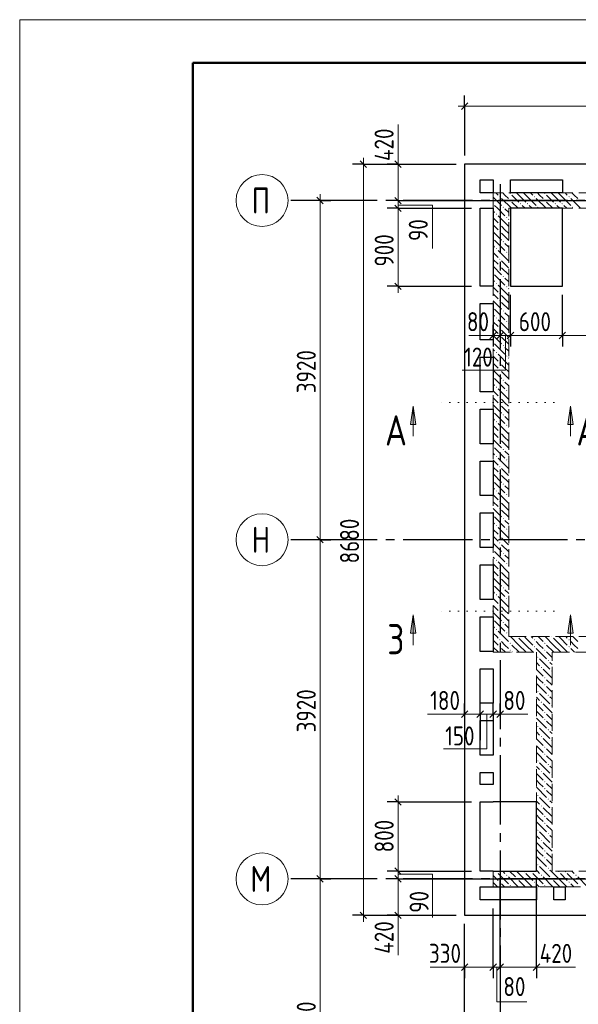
# Model space of a CAD drawing. Header units: millimetres. Extents: x 0 to 34506, y 0 to 42000.
# Tile 9 of 17: x 0 to 6454, y 30621 to 42000. Entities that reach past the tile are written whole.
import ezdxf

# ---------------------------------------------------------------- set-up
doc = ezdxf.new("R2010")
doc.units = ezdxf.units.MM
for name, pattern in [('______2', [270, 200, -70]), ('______5', [1100, 800, -100, 100, -100]), ('______9', [100, 0, -100])]:
    doc.linetypes.add(name, pattern=pattern)
for name, color, linetype, lineweight in [('Standard', 7, 'Continuous', 25), ('ЖБ Перекрытие верхний уровень', 7, 'Continuous', 35), ('ЖБ Стена верхний уровень', 7, 'Continuous', 35), ('Оси', 40, '______5', 18), ('Размерная выноска', 7, 'Continuous', 13), ('Узлы символ', 7, 'Continuous', 25)]:
    doc.layers.add(name, color=color, linetype=linetype, lineweight=lineweight)
doc.styles.add('GOST 2.304-81', font='txt')
doc.styles.add('ISOCPEUR', font='txt')

msp = doc.modelspace()

# ---------------------------------------------------------------- hatches: boundary and pattern name
at = {"layer": 'ЖБ Стена верхний уровень', "linetype": 'Continuous', "lineweight": 18, "transparency": 33554687}
for points in [[(5541, 39953), (5547, 39960), (5554, 39953), (5547, 39947)], [(5661, 39993), (5667, 40000), (5674, 39993), (5667, 39987)], [(5941, 39953), (5947, 39960), (5954, 39953), (5947, 39947)], [(6061, 39993), (6067, 40000), (6074, 39993), (6067, 39987)], [(6341, 39953), (6347, 39960), (6354, 39953), (6347, 39947)], [(5471, 39877), (5474, 39873), (5471, 39870)], [(5581, 39833), (5587, 39840), (5594, 39833), (5587, 39827)], [(5661, 39913), (5667, 39920), (5674, 39913), (5667, 39907)], [(5781, 39873), (5787, 39880), (5794, 39873), (5787, 39867)], [(5861, 39873), (5867, 39880), (5874, 39873), (5867, 39867)], [(5981, 39833), (5987, 39840), (5994, 39833), (5987, 39827)], [(6061, 39913), (6067, 39920), (6074, 39913), (6067, 39907)], [(6181, 39873), (6187, 39880), (6194, 39873), (6187, 39867)], [(6261, 39873), (6267, 39880), (6274, 39873), (6267, 39867)], [(6381, 39833), (6387, 39840), (6394, 39833), (6387, 39827)], [(5501, 39753), (5507, 39760), (5514, 39753), (5507, 39747)], [(5621, 39713), (5627, 39720), (5634, 39713), (5627, 39707)], [(5541, 39633), (5547, 39640), (5554, 39633), (5547, 39627)], [(5541, 39553), (5547, 39560), (5554, 39553), (5547, 39547)], [(5471, 39477), (5474, 39473), (5471, 39470)], [(5581, 39433), (5587, 39440), (5594, 39433), (5587, 39427)], [(5501, 39353), (5507, 39360), (5514, 39353), (5507, 39347)], [(5621, 39313), (5627, 39320), (5634, 39313), (5627, 39307)], [(5541, 39233), (5547, 39240), (5554, 39233), (5547, 39227)], [(5541, 39153), (5547, 39160), (5554, 39153), (5547, 39147)], [(5471, 39077), (5474, 39073), (5471, 39070)], [(5581, 39033), (5587, 39040), (5594, 39033), (5587, 39027)], [(5501, 38953), (5507, 38960), (5514, 38953), (5507, 38947)], [(5621, 38913), (5627, 38920), (5634, 38913), (5627, 38907)], [(5541, 38833), (5547, 38840), (5554, 38833), (5547, 38827)], [(5541, 38753), (5547, 38760), (5554, 38753), (5547, 38747)], [(5471, 38677), (5474, 38673), (5471, 38670)], [(5581, 38633), (5587, 38640), (5594, 38633), (5587, 38627)], [(5501, 38553), (5507, 38560), (5514, 38553), (5507, 38547)], [(5621, 38513), (5627, 38520), (5634, 38513), (5627, 38507)], [(5541, 38433), (5547, 38440), (5554, 38433), (5547, 38427)], [(5541, 38353), (5547, 38360), (5554, 38353), (5547, 38347)], [(5471, 38277), (5474, 38273), (5471, 38270)], [(5581, 38233), (5587, 38240), (5594, 38233), (5587, 38227)], [(5501, 38153), (5507, 38160), (5514, 38153), (5507, 38147)], [(5621, 38113), (5627, 38120), (5634, 38113), (5627, 38107)], [(5541, 38033), (5547, 38040), (5554, 38033), (5547, 38027)], [(5541, 37953), (5547, 37960), (5554, 37953), (5547, 37947)], [(5471, 37877), (5474, 37873), (5471, 37870)], [(5581, 37833), (5587, 37840), (5594, 37833), (5587, 37827)], [(5501, 37753), (5507, 37760), (5514, 37753), (5507, 37747)], [(5621, 37713), (5627, 37720), (5634, 37713), (5627, 37707)], [(5541, 37633), (5547, 37640), (5554, 37633), (5547, 37627)], [(5541, 37553), (5547, 37560), (5554, 37553), (5547, 37547)], [(5471, 37477), (5474, 37473), (5471, 37470)], [(5581, 37433), (5587, 37440), (5594, 37433), (5587, 37427)], [(5501, 37353), (5507, 37360), (5514, 37353), (5507, 37347)], [(5541, 37233), (5547, 37240), (5554, 37233), (5547, 37227)], [(5621, 37313), (5627, 37320), (5634, 37313), (5627, 37307)], [(5541, 37153), (5547, 37160), (5554, 37153), (5547, 37147)], [(5471, 37077), (5474, 37073), (5471, 37070)], [(5581, 37033), (5587, 37040), (5594, 37033), (5587, 37027)], [(5501, 36953), (5507, 36960), (5514, 36953), (5507, 36947)], [(5621, 36913), (5627, 36920), (5634, 36913), (5627, 36907)], [(5541, 36833), (5547, 36840), (5554, 36833), (5547, 36827)], [(5541, 36753), (5547, 36760), (5554, 36753), (5547, 36747)], [(5471, 36677), (5474, 36673), (5471, 36670)], [(5581, 36633), (5587, 36640), (5594, 36633), (5587, 36627)], [(5501, 36553), (5507, 36560), (5514, 36553), (5507, 36547)], [(5541, 36433), (5547, 36440), (5554, 36433), (5547, 36427)], [(5621, 36513), (5627, 36520), (5634, 36513), (5627, 36507)], [(5541, 36353), (5547, 36360), (5554, 36353), (5547, 36347)], [(5471, 36277), (5474, 36273), (5471, 36270)], [(5581, 36233), (5587, 36240), (5594, 36233), (5587, 36227)], [(5501, 36153), (5507, 36160), (5514, 36153), (5507, 36147)], [(5621, 36113), (5627, 36120), (5634, 36113), (5627, 36107)], [(5541, 36033), (5547, 36040), (5554, 36033), (5547, 36027)], [(5541, 35953), (5547, 35960), (5554, 35953), (5547, 35947)], [(5471, 35877), (5474, 35873), (5471, 35870)], [(5501, 35753), (5507, 35760), (5514, 35753), (5507, 35747)], [(5581, 35833), (5587, 35840), (5594, 35833), (5587, 35827)], [(5541, 35633), (5547, 35640), (5554, 35633), (5547, 35627)], [(5621, 35713), (5627, 35720), (5634, 35713), (5627, 35707)], [(5541, 35553), (5547, 35560), (5554, 35553), (5547, 35547)], [(5471, 35477), (5474, 35473), (5471, 35470)], [(5581, 35433), (5587, 35440), (5594, 35433), (5587, 35427)], [(5501, 35353), (5507, 35360), (5514, 35353), (5507, 35347)], [(5621, 35313), (5627, 35320), (5634, 35313), (5627, 35307)], [(5541, 35233), (5547, 35240), (5554, 35233), (5547, 35227)], [(5471, 35077), (5474, 35073), (5471, 35070)], [(5541, 35153), (5547, 35160), (5554, 35153), (5547, 35147)], [(5501, 34953), (5507, 34960), (5514, 34953), (5507, 34947)], [(5581, 35033), (5587, 35040), (5594, 35033), (5587, 35027)], [(5541, 34833), (5547, 34840), (5554, 34833), (5547, 34827)], [(5621, 34913), (5627, 34920), (5634, 34913), (5627, 34907)], [(5751, 34870), (5747, 34867), (5744, 34870)], [(5941, 34833), (5947, 34840), (5954, 34833), (5947, 34827)], [(6151, 34870), (6147, 34867), (6144, 34870)], [(6341, 34833), (6347, 34840), (6354, 34833), (6347, 34827)], [(5541, 34753), (5547, 34760), (5554, 34753), (5547, 34747)], [(5661, 34793), (5667, 34800), (5674, 34793), (5667, 34787)], [(5661, 34713), (5667, 34720), (5674, 34713), (5667, 34707)], [(5941, 34753), (5947, 34760), (5954, 34753), (5947, 34747)], [(6061, 34793), (6067, 34800), (6074, 34793), (6067, 34787)], [(6061, 34713), (6067, 34720), (6074, 34713), (6067, 34707)], [(6341, 34753), (6347, 34760), (6354, 34753), (6347, 34747)], [(5981, 34633), (5987, 34640), (5994, 34633), (5987, 34627)], [(6101, 34593), (6107, 34600), (6114, 34593), (6107, 34587)], [(6021, 34513), (6027, 34520), (6034, 34513), (6027, 34507)], [(6141, 34473), (6147, 34480), (6151, 34477), (6151, 34470), (6147, 34467)], [(6061, 34393), (6067, 34400), (6074, 34393), (6067, 34387)], [(6061, 34313), (6067, 34320), (6074, 34313), (6067, 34307)], [(5981, 34233), (5987, 34240), (5994, 34233), (5987, 34227)], [(6101, 34193), (6107, 34200), (6114, 34193), (6107, 34187)], [(6021, 34113), (6027, 34120), (6034, 34113), (6027, 34107)], [(6141, 34073), (6147, 34080), (6151, 34077), (6151, 34070), (6147, 34067)], [(6061, 33993), (6067, 34000), (6074, 33993), (6067, 33987)], [(6061, 33913), (6067, 33920), (6074, 33913), (6067, 33907)], [(5981, 33833), (5987, 33840), (5994, 33833), (5987, 33827)], [(6101, 33793), (6107, 33800), (6114, 33793), (6107, 33787)], [(6021, 33713), (6027, 33720), (6034, 33713), (6027, 33707)], [(6061, 33593), (6067, 33600), (6074, 33593), (6067, 33587)], [(6141, 33673), (6147, 33680), (6151, 33677), (6151, 33670), (6147, 33667)], [(6061, 33513), (6067, 33520), (6074, 33513), (6067, 33507)], [(5981, 33433), (5987, 33440), (5994, 33433), (5987, 33427)], [(6101, 33393), (6107, 33400), (6114, 33393), (6107, 33387)], [(6021, 33313), (6027, 33320), (6034, 33313), (6027, 33307)], [(6141, 33273), (6147, 33280), (6151, 33277), (6151, 33270), (6147, 33267)], [(6061, 33193), (6067, 33200), (6074, 33193), (6067, 33187)], [(6061, 33113), (6067, 33120), (6074, 33113), (6067, 33107)], [(5981, 33033), (5987, 33040), (5994, 33033), (5987, 33027)], [(6101, 32993), (6107, 33000), (6114, 32993), (6107, 32987)], [(6021, 32913), (6027, 32920), (6034, 32913), (6027, 32907)], [(6061, 32793), (6067, 32800), (6074, 32793), (6067, 32787)], [(6141, 32873), (6147, 32880), (6151, 32877), (6151, 32870), (6147, 32867)], [(6061, 32713), (6067, 32720), (6074, 32713), (6067, 32707)], [(5981, 32633), (5987, 32640), (5994, 32633), (5987, 32627)], [(6101, 32593), (6107, 32600), (6114, 32593), (6107, 32587)], [(6021, 32513), (6027, 32520), (6034, 32513), (6027, 32507)], [(6141, 32473), (6147, 32480), (6151, 32477), (6151, 32470), (6147, 32467)], [(6061, 32393), (6067, 32400), (6074, 32393), (6067, 32387)], [(6061, 32313), (6067, 32320), (6074, 32313), (6067, 32307)], [(5981, 32233), (5987, 32240), (5994, 32233), (5987, 32227)], [(5501, 32153), (5507, 32160), (5514, 32153), (5507, 32147)], [(5621, 32113), (5627, 32120), (5634, 32113), (5627, 32107)], [(5821, 32153), (5827, 32160), (5834, 32153), (5827, 32147)], [(5901, 32153), (5907, 32160), (5914, 32153), (5907, 32147)], [(6021, 32113), (6027, 32120), (6034, 32113), (6027, 32107)], [(6101, 32193), (6107, 32200), (6114, 32193), (6107, 32187)], [(6221, 32153), (6227, 32160), (6234, 32153), (6227, 32147)], [(6301, 32153), (6307, 32160), (6314, 32153), (6307, 32147)], [(6421, 32113), (6427, 32120), (6434, 32113), (6427, 32107)], [(5541, 32033), (5547, 32040), (5554, 32033), (5547, 32027)], [(5661, 31993), (5667, 32000), (5674, 31993), (5667, 31987)], [(5741, 32073), (5747, 32080), (5754, 32073), (5747, 32067)], [(5941, 32033), (5947, 32040), (5954, 32033), (5947, 32027)], [(6061, 31993), (6067, 32000), (6074, 31993), (6067, 31987)], [(6141, 32073), (6147, 32080), (6154, 32073), (6147, 32067)], [(6341, 32033), (6347, 32040), (6354, 32033), (6347, 32027)]]:
    msp.add_hatch(color=7, dxfattribs=at).paths.add_polyline_path(points, flags=16)
at = {"layer": 'Узлы символ', "linetype": 'Continuous', "lineweight": 13, "transparency": 33554687}
for points in [[(4517, 37323), (4547, 37533), (4577, 37323)], [(6334, 37323), (6364, 37533), (6394, 37323)], [(4517, 34911), (4547, 35121), (4577, 34911)], [(6334, 34911), (6364, 35121), (6394, 34911)]]:
    msp.add_hatch(color=7, dxfattribs=at).paths.add_polyline_path(points, flags=16)

# ---------------------------------------------------------------- linework, layer by layer
at = {"layer": 'Standard', "color": 251, "linetype": 'Continuous', "lineweight": -3, "true_color": 0x656565, "transparency": 33554687}
for p, q in [((5141, 41000), (5141, 41125)), ((5141, 41000), (5141, 40875)), ((5141, 41000), (5141, 40430)), ((3971, 40330), (3846, 40330)), ((3971, 40330), (4096, 40330)), ((3971, 40330), (5041, 40330)), ((4371, 40330), (4246, 40330)), ((4371, 40330), (4496, 40330)), ((4371, 40330), (5041, 40330)), ((3471, 39910), (3200, 39910)), ((3471, 39910), (3346, 39910)), ((3471, 39910), (3596, 39910)), ((4371, 39910), (4246, 39910)), ((4371, 39910), (4496, 39910)), ((4371, 39820), (4246, 39820)), ((4371, 39820), (4496, 39820)), ((4371, 38920), (4246, 38920)), ((4371, 38920), (4496, 38920)), ((4371, 38920), (5221, 38920)), ((5471, 38350), (5471, 38475)), ((5551, 38350), (5551, 38475)), ((5671, 38350), (5671, 38475)), ((6271, 38350), (6271, 38475)), ((5471, 38350), (5471, 38225)), ((5471, 38350), (5471, 38350)), ((5551, 38350), (5551, 38225)), ((5551, 38350), (5551, 38350)), ((5671, 38350), (5671, 38225)), ((6271, 38350), (6271, 38225)), ((3471, 35990), (3346, 35990)), ((3471, 35990), (3596, 35990)), ((5141, 33973), (5141, 34098)), ((5321, 33973), (5321, 34098)), ((5471, 33973), (5471, 34098)), ((5551, 33973), (5551, 34098)), ((5141, 33973), (5141, 33848)), ((5141, 33973), (5141, 33973)), ((5321, 33973), (5321, 33848)), ((5321, 33973), (5321, 33673)), ((5471, 33973), (5471, 33848)), ((5471, 33973), (5471, 33673)), ((5551, 33973), (5551, 33848)), ((5551, 33973), (5551, 33973)), ((4371, 32960), (4246, 32960)), ((4371, 32960), (4496, 32960)), ((4371, 32960), (5221, 32960)), ((4371, 32160), (4246, 32160)), ((4371, 32160), (4496, 32160)), ((3471, 32070), (3346, 32070)), ((3471, 32070), (3596, 32070)), ((4371, 32070), (4246, 32070)), ((4371, 32070), (4496, 32070)), ((3971, 31650), (3846, 31650)), ((3971, 31650), (4096, 31650)), ((3971, 31650), (5041, 31650)), ((4371, 31650), (4246, 31650)), ((4371, 31650), (4496, 31650)), ((4371, 31650), (4473, 31650)), ((4758, 31650), (5041, 31650)), ((5141, 30250), (5141, 31550)), ((5141, 31050), (5141, 31175)), ((5471, 31050), (5471, 31175)), ((5551, 31050), (5551, 31175)), ((5971, 31050), (5971, 31175)), ((5141, 31050), (5141, 30925)), ((5471, 31050), (5471, 30925)), ((5551, 31050), (5551, 30925)), ((5971, 31050), (5971, 30925))]:
    msp.add_line(p, q, dxfattribs=at)
at = {"layer": 'Standard', "color": 7, "linetype": 'Continuous', "lineweight": 13, "transparency": 33554687}
for p, q in [((5141, 41000), (5066, 41000)), ((13001, 41000), (5141, 41000)), ((3971, 40330), (3971, 40405)), ((4371, 40330), (4371, 40405)), ((3471, 39910), (3471, 39985)), ((3471, 35990), (3471, 39910)), ((4371, 39910), (4371, 39820)), ((4371, 39820), (4371, 38920)), ((4371, 38920), (4371, 38845)), ((5471, 38350), (5396, 38350)), ((5551, 38350), (5471, 38350)), ((5671, 38350), (5551, 38350)), ((6271, 38350), (5671, 38350)), ((6641, 38350), (6271, 38350)), ((3471, 32070), (3471, 35990)), ((5141, 33973), (5066, 33973)), ((5141, 33973), (5321, 33973)), ((5321, 33973), (5471, 33973)), ((5471, 33973), (5551, 33973)), ((5551, 33973), (5626, 33973)), ((4371, 32960), (4371, 33035)), ((4371, 32160), (4371, 32070)), ((3471, 28770), (3471, 32070)), ((4371, 32070), (4371, 31650)), ((3971, 31650), (3971, 31575)), ((4371, 31650), (4371, 31575)), ((5141, 31050), (5066, 31050)), ((5141, 31050), (5471, 31050)), ((5471, 31050), (5551, 31050)), ((5551, 31050), (5971, 31050)), ((5971, 31050), (6046, 31050))]:
    msp.add_line(p, q, dxfattribs=at)
at = {"layer": 'Standard', "color": 7, "linetype": 'Continuous', "lineweight": 25, "transparency": 33554687}
for p, q in [((5178, 41038), (5103, 40962)), ((3933, 40367), (4008, 40292)), ((4333, 40367), (4408, 40292)), ((3508, 39872), (3433, 39948)), ((4333, 39947), (4408, 39872)), ((4333, 39857), (4408, 39782)), ((4333, 38957), (4408, 38882)), ((5508, 38388), (5433, 38313)), ((5588, 38388), (5513, 38313)), ((5708, 38388), (5633, 38313)), ((6308, 38388), (6233, 38313)), ((3508, 35953), (3433, 36028)), ((5103, 33936), (5178, 34011)), ((5283, 33936), (5358, 34011)), ((5433, 33936), (5508, 34011)), ((5513, 33936), (5588, 34011)), ((4333, 32997), (4408, 32922)), ((3508, 32033), (3433, 32108)), ((4333, 32197), (4408, 32122)), ((4333, 32108), (4408, 32033)), ((3933, 31688), (4008, 31612)), ((4333, 31688), (4408, 31612)), ((5103, 31012), (5178, 31088)), ((5433, 31012), (5508, 31088)), ((5513, 31012), (5588, 31088)), ((5933, 31012), (6008, 31088))]:
    msp.add_line(p, q, dxfattribs=at)
at = {"layer": 'Standard', "color": 7, "linetype": 'Continuous', "lineweight": 13, "transparency": 33554687}
msp.add_lwpolyline([(0, 0), (29700, 0), (29700, 42000), (0, 42000), (0, 0)], close=True, dxfattribs=at)
at = {"layer": 'Standard', "color": 7, "linetype": 'Continuous', "lineweight": 50, "transparency": 33554687}
msp.add_lwpolyline([(2000, 41500), (29200, 41500), (29200, 500), (2000, 500), (2000, 41500)], close=True, dxfattribs=at)
at = {"layer": 'Standard', "color": 7, "linetype": 'Continuous', "lineweight": 13, "transparency": 33554687}
for points in [[(3971, 40330), (3971, 35616), (3971, 35616), (3971, 31650)], [(4371, 40330), (4371, 40260), (4371, 40260), (4371, 40166), (4371, 40166), (4371, 39910)], [(4371, 32960), (4371, 32282), (4371, 32282), (4371, 32199), (4371, 32199), (4371, 32160)]]:
    msp.add_lwpolyline(points, dxfattribs=at)
at = {"layer": 'Standard', "color": 251, "linetype": 'Continuous', "lineweight": -3, "true_color": 0x656565, "transparency": 33554687}
for points in [[(4371, 39910), (4535, 39910), (4535, 39910), (8231, 39910)], [(4371, 39820), (4573, 39820), (4573, 39820), (5221, 39820)], [(5671, 38350), (5671, 38367), (5671, 38367), (5671, 38820)], [(6271, 38350), (6271, 38367), (6271, 38367), (6271, 38367), (6271, 38367), (6271, 38820)], [(3471, 35990), (3454, 35990), (3454, 35990), (3200, 35990)], [(4371, 32160), (4460, 32160), (4460, 32160), (5221, 32160)], [(3471, 32070), (3454, 32070), (3454, 32070), (3454, 32070), (3454, 32070), (3200, 32070)], [(4371, 32070), (4512, 32070), (4512, 32070), (10096, 32070)], [(5551, 31050), (5551, 31067), (5551, 31067), (5551, 31441), (5551, 31441), (5551, 32060)], [(5971, 31050), (5971, 31067), (5971, 31067), (5971, 31625), (5971, 31625), (5971, 32060)], [(5471, 31050), (5471, 31067), (5471, 31067), (5471, 31406), (5471, 31406), (5471, 31730)], [(5141, 31050), (5141, 31067), (5141, 31067), (5141, 31262), (5141, 31262), (5141, 31550)]]:
    msp.add_lwpolyline(points, dxfattribs=at)
at = {"layer": 'ЖБ Перекрытие верхний уровень', "color": 7, "linetype": 'Continuous', "lineweight": 25, "transparency": 33554687}
for p, q in [((11401, 40330), (5141, 40330)), ((5141, 40330), (5141, 31650)), ((5321, 40000), (5321, 40150)), ((5321, 40150), (5471, 40150)), ((5471, 40150), (5471, 40000)), ((5671, 40000), (5671, 40150)), ((5671, 40150), (6271, 40150)), ((6271, 40150), (6271, 40000)), ((5471, 40000), (5321, 40000)), ((6271, 40000), (5671, 40000)), ((5321, 38920), (5321, 39820)), ((5321, 39820), (5471, 39820)), ((5471, 39820), (5471, 38920)), ((5671, 39820), (5671, 38920)), ((6271, 39820), (5671, 39820)), ((6271, 38920), (6271, 39820)), ((5471, 38920), (5321, 38920)), ((5671, 38920), (6271, 38920)), ((5321, 38300), (5321, 38720)), ((5321, 38720), (5471, 38720)), ((5471, 38720), (5471, 38300)), ((5471, 38300), (5321, 38300)), ((5321, 37700), (5321, 38100)), ((5321, 38100), (5471, 38100)), ((5471, 38100), (5471, 37700)), ((5471, 37700), (5321, 37700)), ((5321, 37100), (5321, 37500)), ((5321, 37500), (5471, 37500)), ((5471, 37500), (5471, 37100)), ((5471, 37100), (5321, 37100)), ((5321, 36500), (5321, 36900)), ((5321, 36900), (5471, 36900)), ((5471, 36900), (5471, 36500)), ((5471, 36500), (5321, 36500)), ((5321, 35900), (5321, 36300)), ((5321, 36300), (5471, 36300)), ((5471, 36300), (5471, 35900)), ((5471, 35900), (5321, 35900)), ((5321, 35300), (5321, 35700)), ((5321, 35700), (5471, 35700)), ((5471, 35700), (5471, 35300)), ((5471, 35300), (5321, 35300)), ((5321, 34700), (5321, 35100)), ((5321, 35100), (5471, 35100)), ((5471, 35100), (5471, 34700)), ((5471, 34700), (5321, 34700)), ((5321, 34100), (5321, 34500)), ((5321, 34500), (5471, 34500)), ((5471, 34500), (5471, 34100)), ((5471, 34100), (5321, 34100)), ((5321, 33500), (5321, 33900)), ((5321, 33900), (5471, 33900)), ((5471, 33900), (5471, 33500)), ((5471, 33500), (5321, 33500)), ((5321, 33160), (5321, 33300)), ((5321, 33300), (5471, 33300)), ((5471, 33300), (5471, 33160)), ((5471, 33160), (5321, 33160)), ((5321, 32160), (5321, 32960)), ((5321, 32960), (5471, 32960)), ((5971, 32960), (5471, 32960)), ((5971, 32160), (5971, 32960)), ((5471, 32160), (5321, 32160)), ((5471, 32160), (5971, 32160)), ((5321, 31830), (5321, 31980)), ((5321, 31980), (5971, 31980)), ((5971, 31980), (5971, 31830)), ((6171, 31830), (6171, 31980)), ((6171, 31980), (6301, 31980)), ((6301, 31980), (6301, 31830)), ((5971, 31830), (5321, 31830)), ((6301, 31830), (6171, 31830)), ((5141, 31650), (11401, 31650))]:
    msp.add_line(p, q, dxfattribs=at)
at = {"layer": 'ЖБ Стена верхний уровень', "color": 251, "linetype": '______2', "lineweight": 13, "true_color": 0x656565, "transparency": 33554687}
for p, q in [((11251, 40000), (5471, 40000)), ((5471, 40000), (5471, 39820)), ((5471, 39820), (5471, 34870)), ((5651, 39820), (11251, 39820)), ((5651, 34870), (5651, 39820)), ((5471, 34870), (5471, 34690)), ((11251, 34870), (5651, 34870)), ((5471, 34690), (5971, 34690)), ((5971, 34690), (5971, 32160)), ((6151, 34690), (11251, 34690)), ((6151, 32160), (6151, 34690)), ((5971, 32160), (5471, 32160)), ((5471, 32160), (5471, 31980)), ((11251, 32160), (6151, 32160)), ((5471, 31980), (11251, 31980))]:
    msp.add_line(p, q, dxfattribs=at)
at = {"layer": 'ЖБ Стена верхний уровень', "color": 9, "linetype": 'Continuous', "lineweight": 18, "true_color": 0xc7c7c7, "transparency": 33554687}
for p, q in [((5471, 39950), (5567, 39853)), ((5501, 40000), (5527, 39973)), ((5607, 39973), (5581, 40000)), ((5647, 39933), (5607, 39973)), ((5687, 39973), (5767, 39893)), ((5767, 39973), (5741, 40000)), ((5767, 39973), (5847, 39893)), ((5821, 40000), (5847, 39973)), ((5847, 39973), (5967, 39853)), ((5901, 40000), (5927, 39973)), ((6007, 39973), (5981, 40000)), ((6047, 39933), (6007, 39973)), ((6087, 39973), (6167, 39893)), ((6167, 39973), (6141, 40000)), ((6167, 39973), (6247, 39893)), ((6221, 40000), (6247, 39973)), ((6247, 39973), (6367, 39853)), ((6301, 40000), (6327, 39973)), ((6407, 39973), (6381, 40000)), ((6447, 39933), (6407, 39973)), ((5487, 39853), (5521, 39820)), ((5567, 39933), (5681, 39820)), ((5687, 39893), (5761, 39820)), ((5841, 39820), (5807, 39853)), ((5887, 39853), (5921, 39820)), ((5967, 39933), (6081, 39820)), ((6087, 39893), (6161, 39820)), ((6241, 39820), (6207, 39853)), ((6287, 39853), (6321, 39820)), ((6367, 39933), (6481, 39820)), ((5487, 39773), (5471, 39790)), ((5521, 39820), (5607, 39733)), ((5527, 39733), (5647, 39613)), ((5607, 39813), (5651, 39770)), ((5471, 39710), (5527, 39653)), ((5471, 39630), (5527, 39573)), ((5607, 39573), (5567, 39613)), ((5651, 39690), (5647, 39693)), ((5471, 39550), (5567, 39453)), ((5567, 39533), (5651, 39450)), ((5647, 39533), (5607, 39573)), ((5487, 39373), (5471, 39390)), ((5487, 39453), (5607, 39333)), ((5607, 39413), (5651, 39370)), ((5471, 39310), (5527, 39253)), ((5527, 39333), (5647, 39213)), ((5651, 39290), (5647, 39293)), ((5471, 39230), (5527, 39173)), ((5471, 39150), (5567, 39053)), ((5607, 39173), (5567, 39213)), ((5647, 39133), (5607, 39173)), ((5487, 39053), (5607, 38933)), ((5567, 39133), (5651, 39050)), ((5487, 38973), (5471, 38990)), ((5527, 38933), (5647, 38813)), ((5607, 39013), (5651, 38970)), ((5471, 38910), (5527, 38853)), ((5471, 38830), (5527, 38773)), ((5607, 38773), (5567, 38813)), ((5651, 38890), (5647, 38893)), ((5471, 38750), (5567, 38653)), ((5567, 38733), (5651, 38650)), ((5647, 38733), (5607, 38773)), ((5487, 38573), (5471, 38590)), ((5487, 38653), (5607, 38533)), ((5607, 38613), (5651, 38570)), ((5471, 38510), (5527, 38453)), ((5527, 38533), (5647, 38413)), ((5651, 38490), (5647, 38493)), ((5471, 38430), (5527, 38373)), ((5471, 38350), (5567, 38253)), ((5607, 38373), (5567, 38413)), ((5647, 38333), (5607, 38373)), ((5487, 38253), (5607, 38133)), ((5567, 38333), (5651, 38250)), ((5487, 38173), (5471, 38190)), ((5527, 38133), (5647, 38013)), ((5607, 38213), (5651, 38170)), ((5471, 38110), (5527, 38053)), ((5471, 38030), (5527, 37973)), ((5607, 37973), (5567, 38013)), ((5651, 38090), (5647, 38093)), ((5471, 37950), (5567, 37853)), ((5567, 37933), (5651, 37850)), ((5647, 37933), (5607, 37973)), ((5487, 37773), (5471, 37790)), ((5487, 37853), (5607, 37733)), ((5607, 37813), (5651, 37770)), ((5471, 37710), (5527, 37653)), ((5527, 37733), (5647, 37613)), ((5651, 37690), (5647, 37693)), ((5471, 37630), (5527, 37573)), ((5471, 37550), (5567, 37453)), ((5607, 37573), (5567, 37613)), ((5647, 37533), (5607, 37573)), ((5487, 37453), (5607, 37333)), ((5567, 37533), (5651, 37450)), ((5487, 37373), (5471, 37390)), ((5527, 37333), (5647, 37213)), ((5607, 37413), (5651, 37370)), ((5471, 37310), (5527, 37253)), ((5471, 37230), (5527, 37173)), ((5607, 37173), (5567, 37213)), ((5651, 37290), (5647, 37293)), ((5471, 37150), (5567, 37053)), ((5567, 37133), (5651, 37050)), ((5647, 37133), (5607, 37173)), ((5487, 36973), (5471, 36990)), ((5487, 37053), (5607, 36933)), ((5607, 37013), (5651, 36970)), ((5471, 36910), (5527, 36853)), ((5527, 36933), (5647, 36813)), ((5651, 36890), (5647, 36893)), ((5471, 36830), (5527, 36773)), ((5607, 36773), (5567, 36813)), ((5647, 36733), (5607, 36773)), ((5471, 36750), (5567, 36653)), ((5487, 36653), (5607, 36533)), ((5567, 36733), (5651, 36650)), ((5487, 36573), (5471, 36590)), ((5527, 36533), (5647, 36413)), ((5607, 36613), (5651, 36570)), ((5471, 36510), (5527, 36453)), ((5471, 36430), (5527, 36373)), ((5607, 36373), (5567, 36413)), ((5651, 36490), (5647, 36493)), ((5471, 36350), (5567, 36253)), ((5567, 36333), (5651, 36250)), ((5647, 36333), (5607, 36373)), ((5487, 36173), (5471, 36190)), ((5487, 36253), (5607, 36133)), ((5607, 36213), (5651, 36170)), ((5471, 36110), (5527, 36053)), ((5527, 36133), (5647, 36013)), ((5651, 36090), (5647, 36093)), ((5471, 36030), (5527, 35973)), ((5607, 35973), (5567, 36013)), ((5647, 35933), (5607, 35973)), ((5471, 35950), (5567, 35853)), ((5487, 35853), (5607, 35733)), ((5567, 35933), (5651, 35850)), ((5487, 35773), (5471, 35790)), ((5527, 35733), (5647, 35613)), ((5607, 35813), (5651, 35770)), ((5471, 35710), (5527, 35653)), ((5471, 35630), (5527, 35573)), ((5651, 35690), (5647, 35693)), ((5471, 35550), (5567, 35453)), ((5607, 35573), (5567, 35613)), ((5567, 35533), (5651, 35450)), ((5647, 35533), (5607, 35573)), ((5487, 35373), (5471, 35390)), ((5487, 35453), (5607, 35333)), ((5607, 35413), (5651, 35370)), ((5471, 35310), (5527, 35253)), ((5527, 35333), (5647, 35213)), ((5651, 35290), (5647, 35293)), ((5471, 35230), (5527, 35173)), ((5607, 35173), (5567, 35213)), ((5647, 35133), (5607, 35173)), ((5471, 35150), (5567, 35053)), ((5487, 35053), (5607, 34933)), ((5567, 35133), (5651, 35050)), ((5487, 34973), (5471, 34990)), ((5527, 34933), (5591, 34870)), ((5607, 35013), (5651, 34970)), ((5471, 34910), (5511, 34870)), ((5471, 34830), (5527, 34773)), ((5511, 34870), (5527, 34853)), ((5591, 34870), (5647, 34813)), ((5651, 34890), (5647, 34893)), ((5767, 34773), (5671, 34870)), ((5767, 34853), (5847, 34773)), ((5847, 34853), (5831, 34870)), ((5847, 34853), (5927, 34773)), ((5911, 34870), (5927, 34853)), ((5991, 34870), (6047, 34813)), ((6167, 34773), (6071, 34870)), ((6167, 34853), (6247, 34773)), ((6247, 34853), (6231, 34870)), ((6247, 34853), (6327, 34773)), ((6311, 34870), (6327, 34853)), ((6391, 34870), (6447, 34813)), ((5471, 34750), (5531, 34690)), ((5607, 34773), (5567, 34813)), ((5567, 34733), (5611, 34690)), ((5647, 34733), (5607, 34773)), ((5687, 34773), (5767, 34693)), ((5767, 34773), (5847, 34693)), ((5847, 34773), (5931, 34690)), ((6007, 34773), (5967, 34813)), ((5967, 34733), (6011, 34690)), ((6047, 34733), (6007, 34773)), ((6087, 34773), (6167, 34693)), ((6167, 34773), (6247, 34693)), ((6247, 34773), (6331, 34690)), ((6407, 34773), (6367, 34813)), ((6367, 34733), (6411, 34690)), ((6447, 34733), (6407, 34773)), ((5687, 34693), (5691, 34690)), ((6007, 34613), (6127, 34493)), ((6011, 34690), (6087, 34613)), ((6087, 34693), (6091, 34690)), ((6091, 34690), (6151, 34630)), ((5971, 34570), (6007, 34533)), ((5971, 34490), (6047, 34413)), ((6151, 34390), (6047, 34493)), ((6151, 34550), (6127, 34573)), ((6007, 34373), (5971, 34410)), ((6047, 34333), (6007, 34373)), ((6087, 34373), (6151, 34310)), ((5971, 34330), (6087, 34213)), ((6087, 34293), (6151, 34230)), ((5971, 34170), (6007, 34133)), ((6007, 34213), (6127, 34093)), ((6151, 34150), (6127, 34173)), ((5971, 34090), (6047, 34013)), ((6151, 33990), (6047, 34093)), ((6007, 33973), (5971, 34010)), ((5971, 33930), (6087, 33813)), ((6047, 33933), (6007, 33973)), ((6087, 33973), (6151, 33910)), ((6007, 33813), (6127, 33693)), ((6087, 33893), (6151, 33830)), ((5971, 33770), (6007, 33733)), ((5971, 33690), (6047, 33613)), ((6151, 33590), (6047, 33693)), ((6151, 33750), (6127, 33773)), ((6007, 33573), (5971, 33610)), ((6047, 33533), (6007, 33573)), ((6087, 33573), (6151, 33510)), ((5971, 33530), (6087, 33413)), ((6087, 33493), (6151, 33430)), ((5971, 33370), (6007, 33333)), ((6007, 33413), (6127, 33293)), ((6151, 33350), (6127, 33373)), ((5971, 33290), (6047, 33213)), ((6151, 33190), (6047, 33293)), ((6007, 33173), (5971, 33210)), ((5971, 33130), (6087, 33013)), ((6047, 33133), (6007, 33173)), ((6087, 33173), (6151, 33110)), ((6007, 33013), (6127, 32893)), ((6087, 33093), (6151, 33030)), ((5971, 32970), (6007, 32933)), ((5971, 32890), (6047, 32813)), ((6151, 32790), (6047, 32893)), ((6151, 32950), (6127, 32973)), ((6007, 32773), (5971, 32810)), ((6047, 32733), (6007, 32773)), ((6087, 32773), (6151, 32710)), ((5971, 32730), (6087, 32613)), ((6087, 32693), (6151, 32630)), ((5971, 32570), (6007, 32533)), ((6007, 32613), (6127, 32493)), ((6151, 32550), (6127, 32573)), ((5971, 32490), (6047, 32413)), ((6151, 32390), (6047, 32493)), ((6007, 32373), (5971, 32410)), ((5971, 32330), (6087, 32213)), ((6047, 32333), (6007, 32373)), ((6087, 32373), (6151, 32310)), ((6007, 32213), (6061, 32160)), ((6087, 32293), (6151, 32230)), ((5471, 32110), (5527, 32053)), ((5527, 32133), (5647, 32013)), ((5581, 32160), (5607, 32133)), ((5761, 31980), (5647, 32093)), ((5661, 32160), (5727, 32093)), ((5847, 32053), (5741, 32160)), ((5847, 32133), (5927, 32053)), ((5927, 32133), (6047, 32013)), ((5971, 32170), (5981, 32160)), ((5981, 32160), (6007, 32133)), ((6161, 31980), (6047, 32093)), ((6061, 32160), (6127, 32093)), ((6141, 32160), (6127, 32173)), ((6247, 32053), (6141, 32160)), ((6247, 32133), (6327, 32053)), ((6327, 32133), (6447, 32013)), ((6381, 32160), (6407, 32133)), ((6561, 31980), (6447, 32093)), ((5471, 32030), (5521, 31980)), ((5601, 31980), (5567, 32013)), ((5767, 32053), (5841, 31980)), ((5847, 32053), (5921, 31980)), ((6001, 31980), (5967, 32013)), ((6167, 32053), (6241, 31980)), ((6247, 32053), (6321, 31980)), ((6401, 31980), (6367, 32013))]:
    msp.add_line(p, q, dxfattribs=at)
at = {"layer": 'Оси', "color": 8, "linetype": '______5', "lineweight": -3, "transparency": 33554687}
for p, q in [((5551, 40100), (5551, 7060)), ((12931, 39910), (3100, 39910)), ((12931, 35990), (3100, 35990)), ((12931, 32070), (3100, 32070))]:
    msp.add_line(p, q, dxfattribs=at)
at = {"layer": 'Оси', "color": 7, "linetype": 'Continuous', "lineweight": 13, "transparency": 33554687}
for centre in [(2800, 39910), (2800, 35990), (2800, 32070)]:
    msp.add_circle(centre, 300, dxfattribs=at)
at = {"layer": 'Размерная выноска', "color": 7, "linetype": 'Continuous', "lineweight": 13, "transparency": 33554687}
for p, q in [((4371, 40330), (4371, 40790)), ((5471, 38350), (5191, 38350)), ((5141, 33973), (4711, 33973)), ((5561, 33973), (5871, 33973)), ((4371, 31650), (4371, 31190)), ((5141, 31050), (4741, 31050)), ((5971, 31050), (6421, 31050))]:
    msp.add_line(p, q, dxfattribs=at)
for points in [[(4371, 39855), (4771, 39855), (4771, 39355)], [(5611, 38350), (5611, 37950), (5111, 37950)], [(5396, 33973), (5396, 33573), (4896, 33573)], [(4371, 32125), (4771, 32125), (4771, 31625)], [(5511, 31050), (5511, 30650), (5861, 30650)]]:
    msp.add_lwpolyline(points, dxfattribs=at)
at = {"layer": 'Узлы символ', "color": 7, "linetype": '______9', "lineweight": 13, "transparency": 33554687}
for p, q in [((6171, 37575), (4770, 37575)), ((6171, 35163), (4770, 35163))]:
    msp.add_line(p, q, dxfattribs=at)
at = {"layer": 'Узлы символ', "color": 7, "linetype": 'Continuous', "lineweight": 13, "transparency": 33554687}
for p, q in [((4517, 37323), (4547, 37533)), ((4547, 37533), (4547, 37186)), ((4547, 37533), (4547, 37533)), ((4547, 37533), (4547, 37533)), ((4547, 37533), (4547, 37533)), ((4547, 37533), (4577, 37323)), ((6334, 37323), (6364, 37533)), ((6364, 37533), (6364, 37186)), ((6364, 37533), (6364, 37533)), ((6364, 37533), (6364, 37533)), ((6364, 37533), (6364, 37533)), ((6364, 37533), (6394, 37323)), ((4577, 37323), (4517, 37323)), ((4547, 37323), (4547, 37308)), ((6394, 37323), (6334, 37323)), ((6364, 37323), (6364, 37308)), ((4517, 34911), (4547, 35121)), ((4547, 35121), (4547, 34773)), ((4547, 35121), (4547, 35121)), ((4547, 35121), (4547, 35121)), ((4547, 35121), (4547, 35121)), ((4547, 35121), (4577, 34911)), ((6334, 34911), (6364, 35121)), ((6364, 35121), (6364, 34773)), ((6364, 35121), (6364, 35121)), ((6364, 35121), (6364, 35121)), ((6364, 35121), (6364, 35121)), ((6364, 35121), (6394, 34911)), ((4577, 34911), (4517, 34911)), ((4547, 34911), (4547, 34896)), ((6394, 34911), (6334, 34911)), ((6364, 34911), (6364, 34896))]:
    msp.add_line(p, q, dxfattribs=at)

# ---------------------------------------------------------------- texts
at = {"layer": 'Standard', "color": 7, "linetype": 'Continuous', "lineweight": 25, "transparency": 33554687, "char_height": 220, "attachment_point": 7, "rotation": 90, "style": 'GOST 2.304-81'}
for s, insert, width in [('420', (4320, 40367), 531.97), ('90', (4715, 39443), 391.31), ('900', (4321, 39147), 531.97), ('3920', (3421, 37684), 657.05), ('8680', (3921, 35716), 672.62), ('3920', (3421, 33764), 657.05), ('800', (4321, 32377), 531.96), ('90', (4725, 31679), 391.3), ('420', (4320, 31206), 531.97), ('3300', (3421, 30162), 641.48)]:
    msp.add_mtext(s, dxfattribs=dict(at, insert=insert, width=width))
at = {"layer": 'Standard', "color": 7, "linetype": 'Continuous', "lineweight": 25, "transparency": 33554687, "char_height": 220, "attachment_point": 7, "style": 'GOST 2.304-81'}
for s, insert, width in [('80', (5167, 38400), 391.31), ('600', (5767, 38400), 531.97), ('120', (5135, 37991), 485.08), ('180', (4743, 34023), 485.07), ('80', (5588, 34023), 391.32), ('150', (4916, 33613), 469.51), ('330', (4728, 31100), 500.82), ('420', (6008, 31100), 531.96), ('80', (5588, 30716), 391.31)]:
    msp.add_mtext(s, dxfattribs=dict(at, insert=insert, width=width))
at = {"layer": 'Оси', "color": 7, "linetype": 'Continuous', "lineweight": 25, "transparency": 33554687, "char_height": 300, "attachment_point": 7, "style": 'ISOCPEUR'}
for s, insert, width in [('\\W0.80;П', (2680, 39760), 359.83), ('\\W0.80;Н', (2680, 35840), 359.83), ('\\W0.82;М', (2665, 31920), 392.65)]:
    msp.add_mtext(s, dxfattribs=dict(at, insert=insert, width=width))
at = {"layer": 'Узлы символ', "color": 7, "linetype": 'Continuous', "lineweight": 35, "transparency": 33554687, "char_height": 350, "attachment_point": 7, "style": 'GOST 2.304-81'}
for s, insert, width in [('А', (4221, 37078), 423.55), ('А', (6433, 37078), 423.54), ('3', (4247, 34666), 373.99)]:
    msp.add_mtext(s, dxfattribs=dict(at, insert=insert, width=width))

doc.saveas('drawing.dxf')
